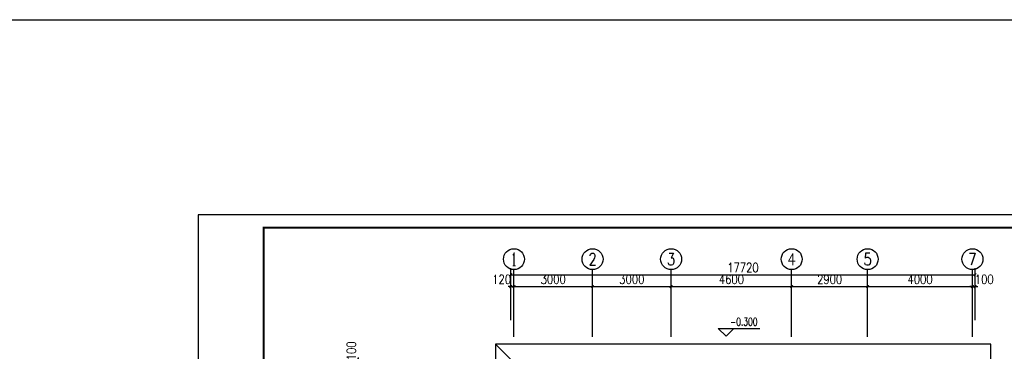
# Model space of a CAD drawing. Extents: x 226380 to 464333, y 46030 to 167786.
# Tile 6 of 8: x 283694 to 321274, y 155128 to 167786. Entities that reach past the tile are written whole.
import ezdxf
from ezdxf.enums import TextEntityAlignment as Align

# ---------------------------------------------------------------- set-up
doc = ezdxf.new("R2010")
doc.units = 0
doc.header["$LTSCALE"] = 1000
doc.header["$MEASUREMENT"] = 0
for name, color, linetype in [('AXIS', 3, 'Continuous'), ('AXIS_TEXT', 7, 'Continuous'), ('DIM_ELEV', 3, 'Continuous'), ('PUB_TEXT', 7, 'Continuous'), ('剖面', 8, 'Continuous'), ('图框', 7, 'Continuous')]:
    doc.layers.add(name, color=color, linetype=linetype)
doc.styles.add('_TCH_AXIS', font='COMPLEX', dxfattribs={"bigfont": 'GBCBIG'})
doc.styles.add('_TCH_DIM', font='SIMPLEX', dxfattribs={"bigfont": 'GBCBIG'})
doc.styles.add('COMPLEX', font='COMPLEX')
doc.styles.add('DIM_FONT', font='simplex.shx', dxfattribs={"width": 0.8})
doc.dimstyles.new('_TCH_ARCH&&100', dxfattribs={"dimtxt": 350, "dimasz": 100, "dimexe": 250, "dimexo": 300, "dimgap": 100, "dimtad": 1, "dimdec": 0, "dimzin": 0, "dimdsep": 46, "dimtxsty": 'DIM_FONT', "dimblk": 'ARCHTICK', "dimcen": 0.09, "dimclrt": 7, "dimazin": 2, "dimtfac": 1, "dimtdec": 0, "dimtix": 1, "dimtmove": 2, "dimatfit": 3, "dimfxl": 0, "dimtolj": 1, "dimtzin": 0, "dimarcsym": 0})

# ---------------------------------------------------------------- blocks, each defined once
blk = doc.blocks.new('_ArchTick')
at = {"color": 0, "linetype": 'ByBlock', "const_width": 0.4}
blk.add_lwpolyline([(-0.5, -0.5), (0.5, 0.5)], dxfattribs=at)
blk = doc.blocks.new('*D44')
at = {"layer": 'AXIS', "color": 0, "lineweight": -2, "transparency": 16777216}
for p, q in [((296628, 154796), (296628, 154896)), ((297451, 154796), (296378, 154796)), ((297451, 154696), (296378, 154696)), ((296628, 154696), (296628, 154796)), ((296628, 154696), (296628, 154596))]:
    blk.add_line(p, q, dxfattribs=at)
at = {"layer": 'Defpoints', "color": 0, "transparency": 16777216}
for p in [(296628, 154796), (297751, 154796), (297751, 154696)]:
    blk.add_point(p, dxfattribs=at)
at = {"layer": 'AXIS', "color": 0, "lineweight": -2, "transparency": 16777216, "xscale": 100, "yscale": 100, "zscale": 100}
for p, rotation in [((296628, 154796), 270), ((296628, 154696), 90)]:
    blk.add_blockref('_ArchTick', p, dxfattribs=dict(at, rotation=rotation))
at = {"layer": 'AXIS', "color": 7, "transparency": 16777216, "insert": (296353, 155146), "char_height": 350, "attachment_point": 5, "rotation": 90, "style": 'DIM_FONT'}
blk.add_mtext('\\A1;100', dxfattribs=at)
blk = doc.blocks.new('*D52')
at = {"layer": 'AXIS', "color": 0, "lineweight": -2, "transparency": 16777216}
for p, q in [((302438, 156322), (302438, 157850)), ((302558, 156322), (302558, 157850)), ((302438, 157600), (302338, 157600)), ((302438, 157600), (302558, 157600)), ((302558, 157600), (302658, 157600))]:
    blk.add_line(p, q, dxfattribs=at)
at = {"layer": 'Defpoints', "color": 0, "transparency": 16777216}
for p in [(302558, 157600), (302438, 156022), (302558, 156022)]:
    blk.add_point(p, dxfattribs=at)
at = {"layer": 'AXIS', "color": 0, "lineweight": -2, "transparency": 16777216, "xscale": 100, "yscale": 100, "zscale": 100}
blk.add_blockref('_ArchTick', (302438, 157600), dxfattribs=at)
at = {"layer": 'AXIS', "color": 0, "lineweight": -2, "transparency": 16777216, "xscale": 100, "yscale": 100, "zscale": 100, "rotation": 180}
blk.add_blockref('_ArchTick', (302558, 157600), dxfattribs=at)
at = {"layer": 'AXIS', "color": 7, "transparency": 16777216, "insert": (302088, 157875), "char_height": 350, "attachment_point": 5, "style": 'DIM_FONT'}
blk.add_mtext('\\A1;120', dxfattribs=at)
blk = doc.blocks.new('*D53')
at = {"layer": 'AXIS', "color": 0, "lineweight": -2, "transparency": 16777216}
for p, q in [((302558, 156322), (302558, 157850)), ((305558, 156322), (305558, 157850)), ((302558, 157600), (305558, 157600))]:
    blk.add_line(p, q, dxfattribs=at)
at = {"layer": 'Defpoints', "color": 0, "transparency": 16777216}
for p in [(305558, 157600), (302558, 156022), (305558, 156022)]:
    blk.add_point(p, dxfattribs=at)
at = {"layer": 'AXIS', "color": 0, "lineweight": -2, "transparency": 16777216, "xscale": 100, "yscale": 100, "zscale": 100, "rotation": 180}
blk.add_blockref('_ArchTick', (302558, 157600), dxfattribs=at)
at = {"layer": 'AXIS', "color": 0, "lineweight": -2, "transparency": 16777216, "xscale": 100, "yscale": 100, "zscale": 100}
blk.add_blockref('_ArchTick', (305558, 157600), dxfattribs=at)
at = {"layer": 'AXIS', "color": 7, "transparency": 16777216, "insert": (304058, 157875), "char_height": 350, "attachment_point": 5, "style": 'DIM_FONT'}
blk.add_mtext('\\A1;3000', dxfattribs=at)
blk = doc.blocks.new('*D54')
at = {"layer": 'AXIS', "color": 0, "lineweight": -2, "transparency": 16777216}
for p, q in [((305558, 156322), (305558, 157850)), ((308558, 156322), (308558, 157850)), ((305558, 157600), (308558, 157600))]:
    blk.add_line(p, q, dxfattribs=at)
at = {"layer": 'Defpoints', "color": 0, "transparency": 16777216}
for p in [(308558, 157600), (305558, 156022), (308558, 156022)]:
    blk.add_point(p, dxfattribs=at)
at = {"layer": 'AXIS', "color": 0, "lineweight": -2, "transparency": 16777216, "xscale": 100, "yscale": 100, "zscale": 100, "rotation": 180}
blk.add_blockref('_ArchTick', (305558, 157600), dxfattribs=at)
at = {"layer": 'AXIS', "color": 0, "lineweight": -2, "transparency": 16777216, "xscale": 100, "yscale": 100, "zscale": 100}
blk.add_blockref('_ArchTick', (308558, 157600), dxfattribs=at)
at = {"layer": 'AXIS', "color": 7, "transparency": 16777216, "insert": (307058, 157875), "char_height": 350, "attachment_point": 5, "style": 'DIM_FONT'}
blk.add_mtext('\\A1;3000', dxfattribs=at)
blk = doc.blocks.new('*D55')
at = {"layer": 'AXIS', "color": 0, "lineweight": -2, "transparency": 16777216}
for p, q in [((308558, 156322), (308558, 157850)), ((313158, 156322), (313158, 157850)), ((308558, 157600), (313158, 157600))]:
    blk.add_line(p, q, dxfattribs=at)
at = {"layer": 'Defpoints', "color": 0, "transparency": 16777216}
for p in [(313158, 157600), (308558, 156022), (313158, 156022)]:
    blk.add_point(p, dxfattribs=at)
at = {"layer": 'AXIS', "color": 0, "lineweight": -2, "transparency": 16777216, "xscale": 100, "yscale": 100, "zscale": 100, "rotation": 180}
blk.add_blockref('_ArchTick', (308558, 157600), dxfattribs=at)
at = {"layer": 'AXIS', "color": 0, "lineweight": -2, "transparency": 16777216, "xscale": 100, "yscale": 100, "zscale": 100}
blk.add_blockref('_ArchTick', (313158, 157600), dxfattribs=at)
at = {"layer": 'AXIS', "color": 7, "transparency": 16777216, "insert": (310858, 157875), "char_height": 350, "attachment_point": 5, "style": 'DIM_FONT'}
blk.add_mtext('\\A1;4600', dxfattribs=at)
blk = doc.blocks.new('*D56')
at = {"layer": 'AXIS', "color": 0, "lineweight": -2, "transparency": 16777216}
for p, q in [((313158, 156322), (313158, 157850)), ((316058, 156322), (316058, 157850)), ((313158, 157600), (316058, 157600))]:
    blk.add_line(p, q, dxfattribs=at)
at = {"layer": 'Defpoints', "color": 0, "transparency": 16777216}
for p in [(316058, 157600), (313158, 156022), (316058, 156022)]:
    blk.add_point(p, dxfattribs=at)
at = {"layer": 'AXIS', "color": 0, "lineweight": -2, "transparency": 16777216, "xscale": 100, "yscale": 100, "zscale": 100, "rotation": 180}
blk.add_blockref('_ArchTick', (313158, 157600), dxfattribs=at)
at = {"layer": 'AXIS', "color": 0, "lineweight": -2, "transparency": 16777216, "xscale": 100, "yscale": 100, "zscale": 100}
blk.add_blockref('_ArchTick', (316058, 157600), dxfattribs=at)
at = {"layer": 'AXIS', "color": 7, "transparency": 16777216, "insert": (314608, 157875), "char_height": 350, "attachment_point": 5, "style": 'DIM_FONT'}
blk.add_mtext('\\A1;2900', dxfattribs=at)
blk = doc.blocks.new('*D57')
at = {"layer": 'AXIS', "color": 0, "lineweight": -2, "transparency": 16777216}
for p, q in [((316058, 156322), (316058, 157850)), ((320058, 156322), (320058, 157850)), ((316058, 157600), (320058, 157600))]:
    blk.add_line(p, q, dxfattribs=at)
at = {"layer": 'Defpoints', "color": 0, "transparency": 16777216}
for p in [(320058, 157600), (316058, 156022), (320058, 156022)]:
    blk.add_point(p, dxfattribs=at)
at = {"layer": 'AXIS', "color": 0, "lineweight": -2, "transparency": 16777216, "xscale": 100, "yscale": 100, "zscale": 100, "rotation": 180}
blk.add_blockref('_ArchTick', (316058, 157600), dxfattribs=at)
at = {"layer": 'AXIS', "color": 0, "lineweight": -2, "transparency": 16777216, "xscale": 100, "yscale": 100, "zscale": 100}
blk.add_blockref('_ArchTick', (320058, 157600), dxfattribs=at)
at = {"layer": 'AXIS', "color": 7, "transparency": 16777216, "insert": (318058, 157875), "char_height": 350, "attachment_point": 5, "style": 'DIM_FONT'}
blk.add_mtext('\\A1;4000', dxfattribs=at)
blk = doc.blocks.new('*D58')
at = {"layer": 'AXIS', "color": 0, "lineweight": -2, "transparency": 16777216}
for p, q in [((320058, 156322), (320058, 157850)), ((320158, 156322), (320158, 157850)), ((320058, 157600), (319958, 157600)), ((320058, 157600), (320158, 157600)), ((320158, 157600), (320258, 157600))]:
    blk.add_line(p, q, dxfattribs=at)
at = {"layer": 'Defpoints', "color": 0, "transparency": 16777216}
for p in [(320158, 157600), (320058, 156022), (320158, 156022)]:
    blk.add_point(p, dxfattribs=at)
at = {"layer": 'AXIS', "color": 0, "lineweight": -2, "transparency": 16777216, "xscale": 100, "yscale": 100, "zscale": 100}
blk.add_blockref('_ArchTick', (320058, 157600), dxfattribs=at)
at = {"layer": 'AXIS', "color": 0, "lineweight": -2, "transparency": 16777216, "xscale": 100, "yscale": 100, "zscale": 100, "rotation": 180}
blk.add_blockref('_ArchTick', (320158, 157600), dxfattribs=at)
at = {"layer": 'AXIS', "color": 7, "transparency": 16777216, "insert": (320508, 157875), "char_height": 350, "attachment_point": 5, "style": 'DIM_FONT'}
blk.add_mtext('\\A1;100', dxfattribs=at)
blk = doc.blocks.new('*D59')
at = {"layer": 'AXIS', "color": 0, "lineweight": -2, "transparency": 16777216}
for p, q in [((302438, 157222), (302438, 158301)), ((320158, 157222), (320158, 158301)), ((302438, 158051), (320158, 158051))]:
    blk.add_line(p, q, dxfattribs=at)
at = {"layer": 'Defpoints', "color": 0, "transparency": 16777216}
for p in [(320158, 158051), (302438, 156922), (320158, 156922)]:
    blk.add_point(p, dxfattribs=at)
at = {"layer": 'AXIS', "color": 0, "lineweight": -2, "transparency": 16777216, "xscale": 100, "yscale": 100, "zscale": 100, "rotation": 180}
blk.add_blockref('_ArchTick', (302438, 158051), dxfattribs=at)
at = {"layer": 'AXIS', "color": 0, "lineweight": -2, "transparency": 16777216, "xscale": 100, "yscale": 100, "zscale": 100}
blk.add_blockref('_ArchTick', (320158, 158051), dxfattribs=at)
at = {"layer": 'AXIS', "color": 7, "transparency": 16777216, "insert": (311298, 158326), "char_height": 350, "attachment_point": 5, "style": 'DIM_FONT'}
blk.add_mtext('\\A1;17720', dxfattribs=at)
blk = doc.blocks.new('_AXISO')
blk.add_circle((0, 0), 0.5)
at = {"layer": 'AXIS_TEXT', "style": 'COMPLEX', "width": 1.041667}
blk.add_attdef('A', text='', height=0.56, dxfattribs=at).set_placement((-0.25, -0.28), (0.25, -0.28), align=Align.FIT)

msp = doc.modelspace()

# ---------------------------------------------------------------- linework, layer by layer
at = {"color": 32}
msp.add_line((302458.1, 154796.5), (301858.1, 155396.5), dxfattribs=at)
msp.add_lwpolyline([(316158.1, 144296.5), (316358.1, 144296.5), (316358.1, 144296.5), (320758.1, 144296.5), (320758.1, 155396.5), (301858.1, 155396.5), (301858.1, 150396.5)], dxfattribs=at)
at = {"layer": 'AXIS'}
for p, q in [((302558.1, 155674.6), (302558.1, 158244)), ((305558.1, 155674.6), (305558.1, 158244)), ((308558.1, 155674.6), (308558.1, 158244)), ((313158.1, 155674.6), (313158.1, 158244)), ((316058.1, 155674.6), (316058.1, 158244)), ((320058.1, 155674.6), (320058.1, 158244))]:
    msp.add_line(p, q, dxfattribs=at)
at = {"layer": 'DIM_ELEV'}
for p, q in [((310655.6, 155701), (310355.6, 156001)), ((310355.6, 156001), (311938.9, 156001)), ((310655.6, 155701), (310955.6, 156001))]:
    msp.add_line(p, q, dxfattribs=at)
at = {"layer": '剖面', "color": 3}
msp.add_lwpolyline([(226380.1, 167786.1), (464333.2, 167786.1), (464333.2, 46030.3), (226380.1, 46030.3)], close=True, dxfattribs=at)
at = {"layer": '图框', "color": 4}
msp.add_lwpolyline([(332501.3, 160343.4), (290501.3, 160343.4), (290501.3, 130643.4), (332501.3, 130643.4)], close=True, dxfattribs=at)
at = {"layer": '图框', "color": 4, "const_width": 80}
msp.add_lwpolyline([(293001.3, 131143.4), (332001.3, 131143.4), (332001.3, 159843.4), (293001.3, 159843.4)], close=True, dxfattribs=at)

# ---------------------------------------------------------------- block references
at = {"layer": 'AXIS'}
ref = msp.add_blockref('_AXISO', (302558.1, 158644), dxfattribs=dict(at, xscale=800, yscale=800, zscale=800))
ref.add_attrib('A', '1', dxfattribs={"layer": 'AXIS_TEXT', "height": 514.7, "style": '_TCH_AXIS'}).set_placement((302447.8, 158386.6), (302668.4, 158386.6), align=Align.FIT)
ref = msp.add_blockref('_AXISO', (305558.1, 158644), dxfattribs=dict(at, xscale=800, yscale=800, zscale=800))
ref.add_attrib('A', '2', dxfattribs={"layer": 'AXIS_TEXT', "height": 465.9, "style": '_TCH_AXIS'}).set_placement((305402.8, 158411), (305713.4, 158411), align=Align.FIT)
ref = msp.add_blockref('_AXISO', (308558.1, 158644), dxfattribs=dict(at, xscale=800, yscale=800, zscale=800))
ref.add_attrib('A', '3', dxfattribs={"layer": 'AXIS_TEXT', "height": 465.9, "style": '_TCH_AXIS'}).set_placement((308402.8, 158411), (308713.4, 158411), align=Align.FIT)
ref = msp.add_blockref('_AXISO', (313158.1, 158644), dxfattribs=dict(at, xscale=800, yscale=800, zscale=800))
ref.add_attrib('A', '4', dxfattribs={"layer": 'AXIS_TEXT', "height": 445.4, "style": '_TCH_AXIS'}).set_placement((312988.4, 158421.2), (313327.8, 158421.2), align=Align.FIT)
ref = msp.add_blockref('_AXISO', (316058.1, 158644), dxfattribs=dict(at, xscale=800, yscale=800, zscale=800))
ref.add_attrib('A', '5', dxfattribs={"layer": 'AXIS_TEXT', "height": 465.9, "style": '_TCH_AXIS'}).set_placement((315902.8, 158411), (316213.4, 158411), align=Align.FIT)
ref = msp.add_blockref('_AXISO', (320058.1, 158644), dxfattribs=dict(at, xscale=800, yscale=800, zscale=800))
ref.add_attrib('A', '7', dxfattribs={"layer": 'AXIS_TEXT', "height": 465.9, "style": '_TCH_AXIS'}).set_placement((319902.8, 158411), (320213.4, 158411), align=Align.FIT)

# ---------------------------------------------------------------- texts
at = {"layer": 'PUB_TEXT', "style": '_TCH_DIM', "width": 0.705882}
msp.add_text('-0.300', height=297.5, dxfattribs=at).set_placement((310808.9, 156106))

# ---------------------------------------------------------------- dimensions: what is measured, and where the dimension line sits
at = {"layer": 'AXIS'}
for p1, p2, distance, picture, middle in [((302438.1, 156922.3), (320158.1, 156922.3), 1128.6, '*D59', (311298.1, 158326)), ((302558.1, 156022.3), (305558.1, 156022.3), 1577.4, '*D53', (304058.1, 157874.6)), ((305558.1, 156022.3), (308558.1, 156022.3), 1577.4, '*D54', (307058.1, 157874.6)), ((308558.1, 156022.3), (313158.1, 156022.3), 1577.4, '*D55', (310858.1, 157874.6)), ((313158.1, 156022.3), (316058.1, 156022.3), 1577.4, '*D56', (314608.1, 157874.6)), ((316058.1, 156022.3), (320058.1, 156022.3), 1577.4, '*D57', (318058.1, 157874.6))]:
    dim = msp.add_aligned_dim(p1=p1, p2=p2, distance=distance, dimstyle='_TCH_ARCH&&100', dxfattribs=at)
    dim.commit()
    dim.dimension.update_dxf_attribs({"geometry": picture, "text_midpoint": middle})
for base, p1, p2, angle, picture, middle in [((302558.1, 157599.6), (302438.1, 156022.3), (302558.1, 156022.3), 0, '*D52', (302088.1, 157874.6)), ((320158.1, 157599.6), (320058.1, 156022.3), (320158.1, 156022.3), 0, '*D58', (320508.1, 157874.6)), ((296627.7, 154796.5), (297750.9, 154696.5), (297750.9, 154796.5), 90, '*D44', (296352.7, 155146.5))]:
    dim = msp.add_linear_dim(base=base, p1=p1, p2=p2, angle=angle, dimstyle='_TCH_ARCH&&100', dxfattribs=at)
    dim.commit()
    dim.dimension.update_dxf_attribs({"geometry": picture, "text_midpoint": middle, "dimtype": 161})

doc.saveas('drawing.dxf')
